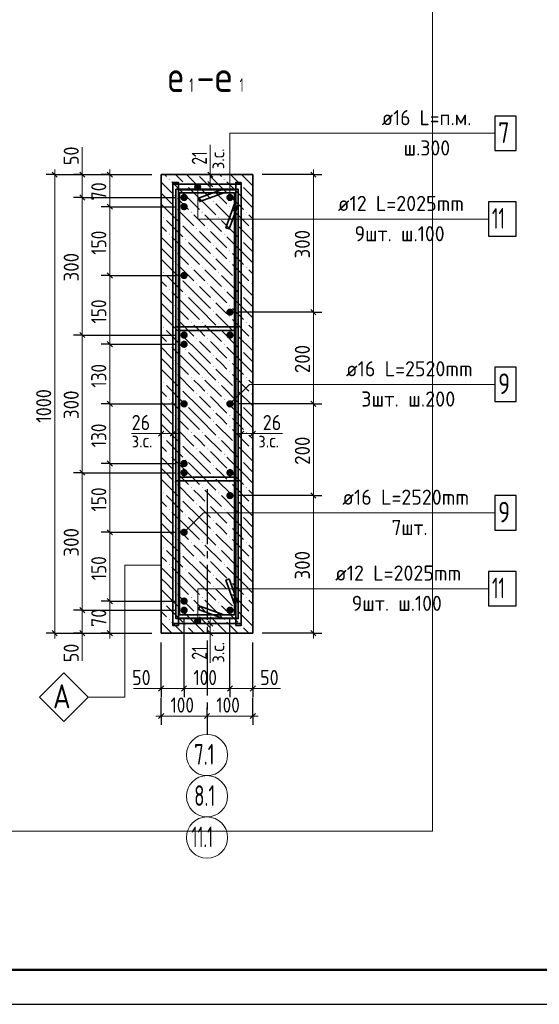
# Model space of a CAD drawing. Header units: millimetres. Extents: x 0 to 59400, y 0 to 42000.
# Tile 14 of 29: x 32509 to 40062, y 0 to 14313. Entities that reach past the tile are written whole.
import ezdxf

# ---------------------------------------------------------------- set-up
doc = ezdxf.new("R2010")
doc.units = ezdxf.units.MM
doc.linetypes.add('______2', pattern=[270, 200, -70])
doc.linetypes.add('______5', pattern=[1100, 800, -100, 100, -100])
for name, color, linetype, lineweight in [('S1 ДОП Продольная арматура', 52, 'Continuous', 25), ('S1 Продольная арматура', 52, 'Continuous', 25), ('Standard', 7, 'Continuous', 25), ('Заголовок чертежа', 7, 'Continuous', 25), ('Позиционная метка линия выноска', 7, 'Continuous', 13), ('Размерная выноска', 7, 'Continuous', 13), ('Стена фоновая арматура У1', 52, 'Continuous', 25), ('Хомут', 52, 'Continuous', 25)]:
    doc.layers.add(name, color=color, linetype=linetype, lineweight=lineweight)
doc.layers.add('ЖБ Пилон', color=7, linetype='______2', lineweight=13, true_color=0xa0a0a0)
doc.layers.add('Оси', color=7, linetype='______5', lineweight=13, true_color=0x656565)
doc.styles.add('ISOCPEUR', font='txt')

msp = doc.modelspace()

# ---------------------------------------------------------------- hatches: boundary and pattern name
at = {"layer": 'S1 ДОП Продольная арматура', "linetype": 'Continuous', "lineweight": 25, "transparency": 33554687}
for points in [[(34952, 11595), (34948, 11615), (34936, 11633), (34919, 11644), (34899, 11648), (34878, 11644), (34861, 11633), (34850, 11615), (34845, 11595), (34850, 11575), (34861, 11557), (34878, 11546), (34899, 11542), (34919, 11546), (34936, 11557), (34948, 11575)], [(34952, 10595), (34948, 10615), (34936, 10633), (34919, 10644), (34899, 10648), (34878, 10644), (34861, 10633), (34850, 10615), (34845, 10595), (34850, 10575), (34861, 10557), (34878, 10546), (34899, 10542), (34919, 10546), (34936, 10557), (34948, 10575)], [(35619, 10062), (35615, 10082), (35603, 10099), (35586, 10111), (35565, 10115), (35545, 10111), (35528, 10099), (35516, 10082), (35512, 10062), (35516, 10041), (35528, 10024), (35545, 10012), (35565, 10008), (35586, 10012), (35603, 10024), (35615, 10041)], [(34952, 9595), (34948, 9615), (34936, 9633), (34919, 9644), (34899, 9648), (34878, 9644), (34861, 9633), (34850, 9615), (34845, 9595), (34850, 9575), (34861, 9557), (34878, 9546), (34899, 9542), (34919, 9546), (34936, 9557), (34948, 9575)], [(34952, 8728), (34948, 8749), (34936, 8766), (34919, 8778), (34899, 8782), (34878, 8778), (34861, 8766), (34850, 8749), (34845, 8728), (34850, 8708), (34861, 8691), (34878, 8679), (34899, 8675), (34919, 8679), (34936, 8691), (34948, 8708)], [(35619, 8728), (35615, 8749), (35603, 8766), (35586, 8778), (35565, 8782), (35545, 8778), (35528, 8766), (35516, 8749), (35512, 8728), (35516, 8708), (35528, 8691), (35545, 8679), (35565, 8675), (35586, 8679), (35603, 8691), (35615, 8708)], [(34952, 7862), (34948, 7882), (34936, 7899), (34919, 7911), (34899, 7915), (34878, 7911), (34861, 7899), (34850, 7882), (34845, 7862), (34850, 7841), (34861, 7824), (34878, 7812), (34899, 7808), (34919, 7812), (34936, 7824), (34948, 7841)], [(35619, 7395), (35615, 7415), (35603, 7433), (35586, 7444), (35565, 7448), (35545, 7444), (35528, 7433), (35516, 7415), (35512, 7395), (35516, 7375), (35528, 7357), (35545, 7346), (35565, 7342), (35586, 7346), (35603, 7357), (35615, 7375)], [(34952, 6862), (34948, 6882), (34936, 6899), (34919, 6911), (34899, 6915), (34878, 6911), (34861, 6899), (34850, 6882), (34845, 6862), (34850, 6841), (34861, 6824), (34878, 6812), (34899, 6808), (34919, 6812), (34936, 6824), (34948, 6841)], [(34952, 5862), (34948, 5882), (34936, 5899), (34919, 5911), (34899, 5915), (34878, 5911), (34861, 5899), (34850, 5882), (34845, 5862), (34850, 5841), (34861, 5824), (34878, 5812), (34899, 5808), (34919, 5812), (34936, 5824), (34948, 5841)]]:
    msp.add_hatch(color=7, dxfattribs=at).paths.add_polyline_path(points)
at = {"layer": 'S1 Продольная арматура', "linetype": 'Continuous', "lineweight": 18, "transparency": 33554687}
for points in [[(34952, 11728), (34948, 11749), (34936, 11766), (34919, 11778), (34899, 11782), (34878, 11778), (34861, 11766), (34850, 11749), (34845, 11728), (34850, 11708), (34861, 11691), (34878, 11679), (34899, 11675), (34919, 11679), (34936, 11691), (34948, 11708)], [(35619, 11728), (35615, 11749), (35603, 11766), (35586, 11778), (35565, 11782), (35545, 11778), (35528, 11766), (35516, 11749), (35512, 11728), (35516, 11708), (35528, 11691), (35545, 11679), (35565, 11675), (35586, 11679), (35603, 11691), (35615, 11708)], [(34952, 9728), (34948, 9749), (34936, 9766), (34919, 9778), (34899, 9782), (34878, 9778), (34861, 9766), (34850, 9749), (34845, 9728), (34850, 9708), (34861, 9691), (34878, 9679), (34899, 9675), (34919, 9679), (34936, 9691), (34948, 9708)], [(35619, 9728), (35615, 9749), (35603, 9766), (35586, 9778), (35565, 9782), (35545, 9778), (35528, 9766), (35516, 9749), (35512, 9728), (35516, 9708), (35528, 9691), (35545, 9679), (35565, 9675), (35586, 9679), (35603, 9691), (35615, 9708)], [(34952, 7728), (34948, 7749), (34936, 7766), (34919, 7778), (34899, 7782), (34878, 7778), (34861, 7766), (34850, 7749), (34845, 7728), (34850, 7708), (34861, 7691), (34878, 7679), (34899, 7675), (34919, 7679), (34936, 7691), (34948, 7708)], [(35619, 7728), (35615, 7749), (35603, 7766), (35586, 7778), (35565, 7782), (35545, 7778), (35528, 7766), (35516, 7749), (35512, 7728), (35516, 7708), (35528, 7691), (35545, 7679), (35565, 7675), (35586, 7679), (35603, 7691), (35615, 7708)], [(34952, 5728), (34948, 5749), (34936, 5766), (34919, 5778), (34899, 5782), (34878, 5778), (34861, 5766), (34850, 5749), (34845, 5728), (34850, 5708), (34861, 5691), (34878, 5679), (34899, 5675), (34919, 5679), (34936, 5691), (34948, 5708)], [(35619, 5728), (35615, 5749), (35603, 5766), (35586, 5778), (35565, 5782), (35545, 5778), (35528, 5766), (35516, 5749), (35512, 5728), (35516, 5708), (35528, 5691), (35545, 5679), (35565, 5675), (35586, 5679), (35603, 5691), (35615, 5708)]]:
    msp.add_hatch(color=7, dxfattribs=at).paths.add_polyline_path(points)
at = {"layer": 'ЖБ Пилон', "linetype": 'Continuous', "lineweight": 18, "transparency": 33554687}
for points in [[(34676, 11995), (34682, 12001), (34689, 11995), (34682, 11988)], [(34916, 11915), (34922, 11921), (34929, 11915), (34922, 11908)], [(35476, 11995), (35482, 12001), (35489, 11995), (35482, 11988)], [(35716, 11915), (35722, 11921), (35729, 11915), (35722, 11908)], [(34756, 11755), (34762, 11761), (34769, 11755), (34762, 11748)], [(35316, 11835), (35322, 11841), (35329, 11835), (35322, 11828)], [(35556, 11755), (35562, 11761), (35569, 11755), (35562, 11748)], [(34756, 11595), (34762, 11601), (34769, 11595), (34762, 11588)], [(35316, 11675), (35322, 11681), (35329, 11675), (35322, 11668)], [(35556, 11595), (35562, 11601), (35569, 11595), (35562, 11588)], [(34996, 11515), (35002, 11521), (35009, 11515), (35002, 11508)], [(35156, 11515), (35162, 11521), (35169, 11515), (35162, 11508)], [(35796, 11515), (35802, 11521), (35809, 11515), (35802, 11508)], [(34596, 11435), (34602, 11441), (34609, 11435), (34602, 11428)], [(34836, 11355), (34842, 11361), (34849, 11355), (34842, 11348)], [(35396, 11435), (35402, 11441), (35409, 11435), (35402, 11428)], [(35636, 11355), (35642, 11361), (35649, 11355), (35642, 11348)], [(34676, 11195), (34682, 11201), (34689, 11195), (34682, 11188)], [(35076, 11275), (35082, 11281), (35089, 11275), (35082, 11268)], [(35236, 11275), (35242, 11281), (35249, 11275), (35242, 11268)], [(35476, 11195), (35482, 11201), (35489, 11195), (35482, 11188)], [(35876, 11275), (35882, 11281), (35889, 11275), (35882, 11268)], [(34916, 11115), (34922, 11121), (34929, 11115), (34922, 11108)], [(35316, 11035), (35322, 11041), (35329, 11035), (35322, 11028)], [(35716, 11115), (35722, 11121), (35729, 11115), (35722, 11108)], [(34756, 10955), (34762, 10961), (34769, 10955), (34762, 10948)], [(35316, 10875), (35322, 10881), (35329, 10875), (35322, 10868)], [(35556, 10955), (35562, 10961), (35569, 10955), (35562, 10948)], [(34756, 10795), (34762, 10801), (34769, 10795), (34762, 10788)], [(35556, 10795), (35562, 10801), (35569, 10795), (35562, 10788)], [(34596, 10635), (34602, 10641), (34609, 10635), (34602, 10628)], [(34996, 10715), (35002, 10721), (35009, 10715), (35002, 10708)], [(35156, 10715), (35162, 10721), (35169, 10715), (35162, 10708)], [(35396, 10635), (35402, 10641), (35409, 10635), (35402, 10628)], [(35796, 10715), (35802, 10721), (35809, 10715), (35802, 10708)], [(34836, 10555), (34842, 10561), (34849, 10555), (34842, 10548)], [(35076, 10475), (35082, 10481), (35089, 10475), (35082, 10468)], [(35236, 10475), (35242, 10481), (35249, 10475), (35242, 10468)], [(35636, 10555), (35642, 10561), (35649, 10555), (35642, 10548)], [(35876, 10475), (35882, 10481), (35889, 10475), (35882, 10468)], [(34676, 10395), (34682, 10401), (34689, 10395), (34682, 10388)], [(34916, 10315), (34922, 10321), (34929, 10315), (34922, 10308)], [(35476, 10395), (35482, 10401), (35489, 10395), (35482, 10388)], [(35716, 10315), (35722, 10321), (35729, 10315), (35722, 10308)], [(35316, 10235), (35322, 10241), (35329, 10235), (35322, 10228)], [(34756, 10155), (34762, 10161), (34769, 10155), (34762, 10148)], [(35316, 10075), (35322, 10081), (35329, 10075), (35322, 10068)], [(35556, 10155), (35562, 10161), (35569, 10155), (35562, 10148)], [(34756, 9995), (34762, 10001), (34769, 9995), (34762, 9988)], [(34996, 9915), (35002, 9921), (35009, 9915), (35002, 9908)], [(35156, 9915), (35162, 9921), (35169, 9915), (35162, 9908)], [(35556, 9995), (35562, 10001), (35569, 9995), (35562, 9988)], [(35796, 9915), (35802, 9921), (35809, 9915), (35802, 9908)], [(34596, 9835), (34602, 9841), (34609, 9835), (34602, 9828)], [(34836, 9755), (34842, 9761), (34849, 9755), (34842, 9748)], [(35396, 9835), (35402, 9841), (35409, 9835), (35402, 9828)], [(35636, 9755), (35642, 9761), (35649, 9755), (35642, 9748)], [(34676, 9595), (34682, 9601), (34689, 9595), (34682, 9588)], [(35076, 9675), (35082, 9681), (35089, 9675), (35082, 9668)], [(35236, 9675), (35242, 9681), (35249, 9675), (35242, 9668)], [(35476, 9595), (35482, 9601), (35489, 9595), (35482, 9588)], [(35876, 9675), (35882, 9681), (35889, 9675), (35882, 9668)], [(34916, 9515), (34922, 9521), (34929, 9515), (34922, 9508)], [(35716, 9515), (35722, 9521), (35729, 9515), (35722, 9508)], [(34756, 9355), (34762, 9361), (34769, 9355), (34762, 9348)], [(35316, 9435), (35322, 9441), (35329, 9435), (35322, 9428)], [(35556, 9355), (35562, 9361), (35569, 9355), (35562, 9348)], [(34756, 9195), (34762, 9201), (34769, 9195), (34762, 9188)], [(35316, 9275), (35322, 9281), (35329, 9275), (35322, 9268)], [(35556, 9195), (35562, 9201), (35569, 9195), (35562, 9188)], [(34596, 9035), (34602, 9041), (34609, 9035), (34602, 9028)], [(34996, 9115), (35002, 9121), (35009, 9115), (35002, 9108)], [(35156, 9115), (35162, 9121), (35169, 9115), (35162, 9108)], [(35396, 9035), (35402, 9041), (35409, 9035), (35402, 9028)], [(35796, 9115), (35802, 9121), (35809, 9115), (35802, 9108)], [(34836, 8955), (34842, 8961), (34849, 8955), (34842, 8948)], [(35076, 8875), (35082, 8881), (35089, 8875), (35082, 8868)], [(35236, 8875), (35242, 8881), (35249, 8875), (35242, 8868)], [(35636, 8955), (35642, 8961), (35649, 8955), (35642, 8948)], [(35876, 8875), (35882, 8881), (35889, 8875), (35882, 8868)], [(34676, 8795), (34682, 8801), (34689, 8795), (34682, 8788)], [(35476, 8795), (35482, 8801), (35489, 8795), (35482, 8788)], [(34916, 8715), (34922, 8721), (34929, 8715), (34922, 8708)], [(35316, 8635), (35322, 8641), (35329, 8635), (35322, 8628)], [(35716, 8715), (35722, 8721), (35729, 8715), (35722, 8708)], [(34756, 8555), (34762, 8561), (34769, 8555), (34762, 8548)], [(35316, 8475), (35322, 8481), (35329, 8475), (35322, 8468)], [(35556, 8555), (35562, 8561), (35569, 8555), (35562, 8548)], [(34756, 8395), (34762, 8401), (34769, 8395), (34762, 8388)], [(34996, 8315), (35002, 8321), (35009, 8315), (35002, 8308)], [(35156, 8315), (35162, 8321), (35169, 8315), (35162, 8308)], [(35556, 8395), (35562, 8401), (35569, 8395), (35562, 8388)], [(35796, 8315), (35802, 8321), (35809, 8315), (35802, 8308)], [(34596, 8235), (34602, 8241), (34609, 8235), (34602, 8228)], [(34836, 8155), (34842, 8161), (34849, 8155), (34842, 8148)], [(35396, 8235), (35402, 8241), (35409, 8235), (35402, 8228)], [(35636, 8155), (35642, 8161), (35649, 8155), (35642, 8148)], [(35076, 8075), (35082, 8081), (35089, 8075), (35082, 8068)], [(35236, 8075), (35242, 8081), (35249, 8075), (35242, 8068)], [(35876, 8075), (35882, 8081), (35889, 8075), (35882, 8068)], [(34676, 7995), (34682, 8001), (34689, 7995), (34682, 7988)], [(34916, 7915), (34922, 7921), (34929, 7915), (34922, 7908)], [(35476, 7995), (35482, 8001), (35489, 7995), (35482, 7988)], [(35716, 7915), (35722, 7921), (35729, 7915), (35722, 7908)], [(34756, 7755), (34762, 7761), (34769, 7755), (34762, 7748)], [(35316, 7835), (35322, 7841), (35329, 7835), (35322, 7828)], [(35556, 7755), (35562, 7761), (35569, 7755), (35562, 7748)], [(34756, 7595), (34762, 7601), (34769, 7595), (34762, 7588)], [(35316, 7675), (35322, 7681), (35329, 7675), (35322, 7668)], [(35556, 7595), (35562, 7601), (35569, 7595), (35562, 7588)], [(34996, 7515), (35002, 7521), (35009, 7515), (35002, 7508)], [(35156, 7515), (35162, 7521), (35169, 7515), (35162, 7508)], [(35796, 7515), (35802, 7521), (35809, 7515), (35802, 7508)], [(34596, 7435), (34602, 7441), (34609, 7435), (34602, 7428)], [(34836, 7355), (34842, 7361), (34849, 7355), (34842, 7348)], [(35396, 7435), (35402, 7441), (35409, 7435), (35402, 7428)], [(35636, 7355), (35642, 7361), (35649, 7355), (35642, 7348)], [(34676, 7195), (34682, 7201), (34689, 7195), (34682, 7188)], [(35076, 7275), (35082, 7281), (35089, 7275), (35082, 7268)], [(35236, 7275), (35242, 7281), (35249, 7275), (35242, 7268)], [(35476, 7195), (35482, 7201), (35489, 7195), (35482, 7188)], [(35876, 7275), (35882, 7281), (35889, 7275), (35882, 7268)], [(34916, 7115), (34922, 7121), (34929, 7115), (34922, 7108)], [(35316, 7035), (35322, 7041), (35329, 7035), (35322, 7028)], [(35716, 7115), (35722, 7121), (35729, 7115), (35722, 7108)], [(34756, 6955), (34762, 6961), (34769, 6955), (34762, 6948)], [(35316, 6875), (35322, 6881), (35329, 6875), (35322, 6868)], [(35556, 6955), (35562, 6961), (35569, 6955), (35562, 6948)], [(34756, 6795), (34762, 6801), (34769, 6795), (34762, 6788)], [(35556, 6795), (35562, 6801), (35569, 6795), (35562, 6788)], [(34596, 6635), (34602, 6641), (34609, 6635), (34602, 6628)], [(34996, 6715), (35002, 6721), (35009, 6715), (35002, 6708)], [(35156, 6715), (35162, 6721), (35169, 6715), (35162, 6708)], [(35396, 6635), (35402, 6641), (35409, 6635), (35402, 6628)], [(35796, 6715), (35802, 6721), (35809, 6715), (35802, 6708)], [(34836, 6555), (34842, 6561), (34849, 6555), (34842, 6548)], [(35076, 6475), (35082, 6481), (35089, 6475), (35082, 6468)], [(35236, 6475), (35242, 6481), (35249, 6475), (35242, 6468)], [(35636, 6555), (35642, 6561), (35649, 6555), (35642, 6548)], [(35876, 6475), (35882, 6481), (35889, 6475), (35882, 6468)], [(34676, 6395), (34682, 6401), (34689, 6395), (34682, 6388)], [(34916, 6315), (34922, 6321), (34929, 6315), (34922, 6308)], [(35476, 6395), (35482, 6401), (35489, 6395), (35482, 6388)], [(35716, 6315), (35722, 6321), (35729, 6315), (35722, 6308)], [(34756, 6155), (34762, 6161), (34769, 6155), (34762, 6148)], [(35316, 6235), (35322, 6241), (35329, 6235), (35322, 6228)], [(35556, 6155), (35562, 6161), (35569, 6155), (35562, 6148)], [(35316, 6075), (35322, 6081), (35329, 6075), (35322, 6068)], [(34756, 5995), (34762, 6001), (34769, 5995), (34762, 5988)], [(34996, 5915), (35002, 5921), (35009, 5915), (35002, 5908)], [(35156, 5915), (35162, 5921), (35169, 5915), (35162, 5908)], [(35556, 5995), (35562, 6001), (35569, 5995), (35562, 5988)], [(35796, 5915), (35802, 5921), (35809, 5915), (35802, 5908)], [(34596, 5835), (34602, 5841), (34609, 5835), (34602, 5828)], [(34836, 5755), (34842, 5761), (34849, 5755), (34842, 5748)], [(35396, 5835), (35402, 5841), (35409, 5835), (35402, 5828)], [(35636, 5755), (35642, 5761), (35649, 5755), (35642, 5748)], [(34676, 5595), (34682, 5601), (34689, 5595), (34682, 5588)], [(35076, 5675), (35082, 5681), (35089, 5675), (35082, 5668)], [(35236, 5675), (35242, 5681), (35249, 5675), (35242, 5668)], [(35476, 5595), (35482, 5601), (35489, 5595), (35482, 5588)], [(35876, 5675), (35882, 5681), (35889, 5675), (35882, 5668)], [(34916, 5515), (34922, 5521), (34929, 5515), (34922, 5508)], [(35316, 5435), (35322, 5441), (35329, 5435), (35322, 5428)], [(35716, 5515), (35722, 5521), (35729, 5515), (35722, 5508)]]:
    msp.add_hatch(color=7, dxfattribs=at).paths.add_polyline_path(points, flags=16)
at = {"layer": 'Позиционная метка линия выноска', "linetype": 'Continuous', "lineweight": 13, "transparency": 33554687}
for points in [[(35052, 11882), (35142, 11882), (35136, 11904)], [(35052, 11882), (35136, 11904), (35058, 11904)], [(35058, 11859), (35142, 11882), (35052, 11882)], [(35058, 11904), (35136, 11904), (35120, 11920)], [(35058, 11904), (35120, 11920), (35075, 11920)], [(35058, 11859), (35136, 11859), (35142, 11882)], [(35075, 11920), (35120, 11920), (35097, 11927)], [(35075, 11843), (35136, 11859), (35058, 11859)], [(35075, 11843), (35120, 11843), (35136, 11859)], [(35120, 11843), (35075, 11843), (35097, 11837)], [(35136, 5598), (35058, 5598), (35052, 5575)], [(35136, 5598), (35052, 5575), (35142, 5575)], [(35120, 5614), (35075, 5614), (35058, 5598)], [(35120, 5614), (35058, 5598), (35136, 5598)], [(35075, 5614), (35120, 5614), (35097, 5620)], [(35142, 5575), (35052, 5575), (35058, 5553)], [(35142, 5575), (35058, 5553), (35136, 5553)], [(35136, 5553), (35058, 5553), (35075, 5536)], [(35136, 5553), (35075, 5536), (35120, 5536)], [(35120, 5536), (35075, 5536), (35097, 5530)]]:
    msp.add_hatch(color=7, dxfattribs=at).paths.add_polyline_path(points)

# ---------------------------------------------------------------- linework, layer by layer
at = {"layer": 'S1 ДОП Продольная арматура', "color": 7, "linetype": 'Continuous', "lineweight": 25, "transparency": 33554687}
for points in [[(39414, 8761), (39724, 8761), (39724, 9261), (39414, 9261), (39414, 8761)], [(39414, 6895), (39724, 6895), (39724, 7395), (39414, 7395), (39414, 6895)]]:
    msp.add_lwpolyline(points, dxfattribs=at)
at = {"layer": 'S1 Продольная арматура', "color": 7, "linetype": 'Continuous', "lineweight": 25, "transparency": 33554687}
msp.add_lwpolyline([(39414, 12412), (39724, 12412), (39724, 12912), (39414, 12912), (39414, 12412)], dxfattribs=at)
at = {"layer": 'Standard', "color": 251, "linetype": 'Continuous', "lineweight": -3, "true_color": 0x656565, "transparency": 33554687}
for p, q in [((33018, 12062), (32893, 12062)), ((33018, 12062), (33143, 12062)), ((33018, 12062), (33685, 12062)), ((33418, 12062), (33293, 12062)), ((33418, 12062), (33543, 12062)), ((33418, 12062), (34432, 12062)), ((33818, 12062), (33693, 12062)), ((33818, 12062), (33943, 12062)), ((33818, 12062), (34432, 12062)), ((35280, 12062), (35155, 12062)), ((35280, 12062), (35405, 12062)), ((36778, 12062), (36032, 12062)), ((36778, 12062), (36653, 12062)), ((36778, 12062), (36903, 12062)), ((35280, 11922), (35155, 11922)), ((35280, 11922), (35405, 11922)), ((33418, 11728), (33293, 11728)), ((33418, 11728), (33543, 11728)), ((33418, 11728), (34765, 11728)), ((33818, 11595), (33693, 11595)), ((33818, 11595), (33943, 11595)), ((33818, 11595), (34765, 11595)), ((33818, 10595), (33693, 10595)), ((33818, 10595), (33943, 10595)), ((33818, 10595), (34765, 10595)), ((36778, 10062), (36653, 10062)), ((36778, 10062), (36903, 10062)), ((33418, 9728), (33293, 9728)), ((33418, 9728), (33543, 9728)), ((33418, 9728), (34765, 9728)), ((33818, 9595), (33693, 9595)), ((33818, 9595), (33943, 9595)), ((33818, 9595), (34765, 9595)), ((33818, 8728), (33693, 8728)), ((33818, 8728), (33943, 8728)), ((33818, 8728), (34765, 8728)), ((36778, 8728), (36653, 8728)), ((36778, 8728), (36903, 8728)), ((34565, 8297), (34565, 8422)), ((34735, 8297), (34735, 8422)), ((35729, 8297), (35729, 8422)), ((35899, 8297), (35899, 8422)), ((34565, 8297), (34565, 8172)), ((34735, 8297), (34735, 8172)), ((35729, 8297), (35729, 8172)), ((35899, 8297), (35899, 8172)), ((33818, 7862), (33693, 7862)), ((33818, 7862), (33943, 7862)), ((33818, 7862), (34765, 7862)), ((33418, 7728), (33293, 7728)), ((33418, 7728), (33543, 7728)), ((33418, 7728), (34765, 7728)), ((36778, 7395), (36653, 7395)), ((36778, 7395), (36903, 7395)), ((33818, 6862), (33693, 6862)), ((33818, 6862), (33943, 6862)), ((33818, 6862), (34765, 6862)), ((33418, 5728), (33293, 5728)), ((33418, 5728), (33543, 5728)), ((33418, 5728), (34765, 5728)), ((33818, 5862), (33693, 5862)), ((33818, 5862), (33943, 5862)), ((33818, 5862), (34765, 5862)), ((35280, 5535), (35155, 5535)), ((35280, 5535), (35405, 5535)), ((33018, 5395), (32893, 5395)), ((33018, 5395), (33143, 5395)), ((33018, 5395), (33685, 5395)), ((33418, 5395), (33293, 5395)), ((33418, 5395), (33543, 5395)), ((33418, 5395), (34432, 5395)), ((33818, 5395), (33693, 5395)), ((33818, 5395), (33943, 5395)), ((33818, 5395), (34432, 5395)), ((35280, 5395), (35155, 5395)), ((35280, 5395), (35405, 5395)), ((36778, 5395), (36032, 5395)), ((36778, 5395), (36653, 5395)), ((36778, 5395), (36903, 5395)), ((34565, 4590), (34565, 4715)), ((34565, 4590), (34565, 4465)), ((34899, 4590), (34899, 4715)), ((34899, 4590), (34899, 4465)), ((35565, 4590), (35565, 4715)), ((35565, 4590), (35565, 4465)), ((35899, 4590), (35899, 4715)), ((35899, 4590), (35899, 4465)), ((35899, 4190), (35899, 4457)), ((34565, 4190), (34565, 4315)), ((35232, 4190), (35232, 4315)), ((35899, 4190), (35899, 4315)), ((34565, 4190), (34565, 4065)), ((35232, 4190), (35232, 4065)), ((35232, 4190), (35232, 4190)), ((35899, 4190), (35899, 4065))]:
    msp.add_line(p, q, dxfattribs=at)
at = {"layer": 'Standard', "color": 7, "linetype": 'Continuous', "lineweight": 25, "transparency": 33554687}
for p, q in [((32981, 12099), (33056, 12024)), ((33381, 12099), (33456, 12024)), ((35317, 12024), (35242, 12099)), ((35317, 11884), (35242, 11959)), ((33381, 11766), (33456, 11691)), ((33381, 9766), (33456, 9691)), ((34603, 8334), (34528, 8259)), ((34773, 8334), (34698, 8259)), ((35691, 8259), (35766, 8334)), ((35861, 8259), (35936, 8334)), ((33381, 7766), (33456, 7691)), ((33381, 5766), (33456, 5691)), ((35242, 5573), (35317, 5498)), ((32981, 5433), (33056, 5358)), ((33381, 5433), (33456, 5358)), ((35242, 5433), (35317, 5358)), ((34528, 4553), (34603, 4628)), ((34861, 4553), (34936, 4628)), ((35528, 4553), (35603, 4628)), ((35861, 4553), (35936, 4628)), ((34528, 4153), (34603, 4228)), ((35195, 4153), (35270, 4228)), ((35861, 4153), (35936, 4228))]:
    msp.add_line(p, q, dxfattribs=at)
at = {"layer": 'Standard', "color": 7, "linetype": 'Continuous', "lineweight": 13, "transparency": 33554687}
for p, q in [((33018, 12062), (33018, 12137)), ((33018, 12062), (33018, 5395)), ((33418, 12062), (33418, 12137)), ((33418, 12062), (33418, 11728)), ((35280, 12062), (35280, 12137)), ((35280, 11922), (35280, 12062)), ((35280, 11922), (35280, 11847)), ((33418, 11728), (33418, 9728)), ((33418, 9728), (33418, 7728)), ((34565, 8297), (34490, 8297)), ((34735, 8297), (34565, 8297)), ((34735, 8297), (34810, 8297)), ((35729, 8297), (35654, 8297)), ((35729, 8297), (35899, 8297)), ((35899, 8297), (35974, 8297)), ((33418, 7728), (33418, 5728)), ((33418, 5728), (33418, 5395)), ((35280, 5535), (35280, 5610)), ((35280, 5535), (35280, 5395)), ((33018, 5395), (33018, 5320)), ((33418, 5395), (33418, 5320)), ((35280, 5395), (35280, 5320)), ((34565, 4590), (34490, 4590)), ((34565, 4590), (34899, 4590)), ((34899, 4590), (35565, 4590)), ((35565, 4590), (35899, 4590)), ((35899, 4590), (35974, 4590)), ((34565, 4190), (34490, 4190)), ((34565, 4190), (35232, 4190)), ((35232, 4190), (35899, 4190)), ((35899, 4190), (35974, 4190))]:
    msp.add_line(p, q, dxfattribs=at)
at = {"layer": 'Standard', "color": 251, "linetype": 'Continuous', "lineweight": 25, "true_color": 0x656565, "transparency": 33554687}
for p, q in [((33856, 12024), (33781, 12099)), ((36740, 12099), (36815, 12024)), ((33856, 11558), (33781, 11633)), ((33856, 10558), (33781, 10633)), ((36740, 10099), (36815, 10024)), ((33856, 9558), (33781, 9633)), ((33856, 8691), (33781, 8766)), ((36740, 8766), (36815, 8691)), ((33856, 7824), (33781, 7899)), ((36740, 7433), (36815, 7358)), ((33856, 6824), (33781, 6899)), ((33856, 5824), (33781, 5899)), ((33856, 5358), (33781, 5433)), ((36740, 5433), (36815, 5358))]:
    msp.add_line(p, q, dxfattribs=at)
at = {"layer": 'Standard', "color": 251, "linetype": 'Continuous', "lineweight": 13, "true_color": 0x656565, "transparency": 33554687}
for p, q in [((33818, 12062), (33818, 12137)), ((33818, 11595), (33818, 12062)), ((36778, 12062), (36778, 12137)), ((36778, 12062), (36778, 10062)), ((33818, 10595), (33818, 11595)), ((33818, 9595), (33818, 10595)), ((36778, 10062), (36778, 8728)), ((33818, 8728), (33818, 9595)), ((33818, 7862), (33818, 8728)), ((36778, 8728), (36778, 7395)), ((33818, 6862), (33818, 7862)), ((36778, 7395), (36778, 5395)), ((33818, 5862), (33818, 6862)), ((33818, 5395), (33818, 5862)), ((33818, 5395), (33818, 5320)), ((36778, 5395), (36778, 5320))]:
    msp.add_line(p, q, dxfattribs=at)
at = {"layer": 'Standard', "color": 7, "linetype": 'Continuous', "lineweight": 25, "transparency": 33554687}
msp.add_lwpolyline([(0, 0), (59400, 0), (59400, 42000), (0, 42000), (0, 0)], close=True, dxfattribs=at)
at = {"layer": 'Standard', "color": 7, "linetype": 'Continuous', "lineweight": 50, "transparency": 33554687}
msp.add_lwpolyline([(2000, 41500), (58900, 41500), (58900, 500), (2000, 500), (2000, 41500)], close=True, dxfattribs=at)
at = {"layer": 'Standard', "color": 7, "linetype": 'Continuous', "lineweight": 13, "transparency": 33554687}
for points in [[(46900, 41500), (2000, 41500), (2000, 500), (46900, 500), (46900, 41500)], [(2000, 41500), (2000, 500), (58900, 500), (58900, 41500), (2000, 41500)]]:
    msp.add_lwpolyline(points, dxfattribs=at)
at = {"layer": 'Standard', "color": 254, "linetype": 'Continuous', "lineweight": 13, "true_color": 0xc4c4ff, "transparency": 33554687}
msp.add_lwpolyline([(31993, 2518), (38509, 2518), (38509, 14741), (31993, 14741), (31993, 2518)], dxfattribs=at)
at = {"layer": 'Standard', "color": 251, "linetype": 'Continuous', "lineweight": -3, "true_color": 0x656565, "transparency": 33554687}
for points in [[(36778, 10062), (36761, 10062), (36761, 10062), (36761, 10062), (36761, 10062), (36761, 10062), (36761, 10062), (35699, 10062)], [(36778, 8728), (36761, 8728), (36761, 8728), (36761, 8728), (36761, 8728), (35699, 8728)], [(36778, 7395), (36761, 7395), (36761, 7395), (35699, 7395)], [(34899, 4590), (34899, 4607), (34899, 4607), (34899, 4607), (34899, 4607), (34899, 5595)], [(35565, 4590), (35565, 4607), (35565, 4607), (35565, 5595)], [(34565, 4590), (34565, 4607), (34565, 4607), (34565, 4607), (34565, 4607), (34565, 5262)], [(35899, 4590), (35899, 4607), (35899, 4607), (35899, 5262)], [(34565, 4190), (34565, 4324), (34565, 4324), (34565, 4457)]]:
    msp.add_lwpolyline(points, dxfattribs=at)
at = {"layer": 'ЖБ Пилон', "color": 7, "linetype": 'Continuous', "lineweight": 35, "transparency": 33554687}
for p, q in [((34565, 12062), (34565, 5395)), ((35899, 12062), (34565, 12062)), ((35899, 5395), (35899, 12062)), ((34565, 5395), (35899, 5395))]:
    msp.add_line(p, q, dxfattribs=at)
at = {"layer": 'ЖБ Пилон', "color": 9, "linetype": 'Continuous', "lineweight": 18, "true_color": 0xc7c7c7, "transparency": 33554687}
for p, q in [((34615, 12062), (34642, 12035)), ((34775, 12062), (34882, 11955)), ((35122, 11875), (34935, 12062)), ((35122, 12035), (35282, 11875)), ((35282, 12035), (35522, 11795)), ((35415, 12062), (35442, 12035)), ((35575, 12062), (35682, 11955)), ((35899, 11898), (35735, 12062)), ((34565, 11952), (34722, 11795)), ((34962, 11715), (34722, 11955)), ((35762, 11715), (35522, 11955)), ((34642, 11715), (34565, 11792)), ((34962, 11875), (35122, 11715)), ((35122, 11875), (35282, 11715)), ((35442, 11715), (35362, 11795)), ((35762, 11875), (35899, 11738)), ((34565, 11632), (34802, 11395)), ((34722, 11635), (34642, 11715)), ((34802, 11715), (34962, 11555)), ((34962, 11715), (35122, 11555)), ((35122, 11715), (35362, 11475)), ((35362, 11635), (35602, 11395)), ((35522, 11635), (35442, 11715)), ((35602, 11715), (35762, 11555)), ((35762, 11715), (35899, 11578)), ((34802, 11555), (35042, 11315)), ((35122, 11395), (35042, 11475)), ((35202, 11475), (35442, 11235)), ((35602, 11555), (35842, 11315)), ((35899, 11418), (35842, 11475)), ((34565, 11312), (34642, 11235)), ((34642, 11395), (34882, 11155)), ((35122, 11075), (34882, 11315)), ((35202, 11315), (35122, 11395)), ((35442, 11395), (35682, 11155)), ((35899, 11098), (35682, 11315)), ((35122, 11235), (35282, 11075)), ((35282, 11235), (35522, 10995)), ((34565, 11152), (34722, 10995)), ((34962, 10915), (34722, 11155)), ((34962, 11075), (35122, 10915)), ((35122, 11075), (35282, 10915)), ((35762, 10915), (35522, 11155)), ((35762, 11075), (35899, 10938)), ((34642, 10915), (34565, 10992)), ((34722, 10835), (34642, 10915)), ((34802, 10915), (34962, 10755)), ((34962, 10915), (35122, 10755)), ((35122, 10915), (35362, 10675)), ((35442, 10915), (35362, 10995)), ((35522, 10835), (35442, 10915)), ((35602, 10915), (35762, 10755)), ((35762, 10915), (35899, 10778)), ((34565, 10832), (34802, 10595)), ((34802, 10755), (35042, 10515)), ((35362, 10835), (35602, 10595)), ((35602, 10755), (35842, 10515)), ((34642, 10595), (34882, 10355)), ((35122, 10595), (35042, 10675)), ((35202, 10515), (35122, 10595)), ((35202, 10675), (35442, 10435)), ((35442, 10595), (35682, 10355)), ((35899, 10618), (35842, 10675)), ((34565, 10512), (34642, 10435)), ((35122, 10275), (34882, 10515)), ((35899, 10298), (35682, 10515)), ((34565, 10352), (34722, 10195)), ((34962, 10115), (34722, 10355)), ((35122, 10435), (35282, 10275)), ((35282, 10435), (35522, 10195)), ((35762, 10115), (35522, 10355)), ((34642, 10115), (34565, 10192)), ((34962, 10275), (35122, 10115)), ((35122, 10275), (35282, 10115)), ((35442, 10115), (35362, 10195)), ((35762, 10275), (35899, 10138)), ((34565, 10032), (34802, 9795)), ((34722, 10035), (34642, 10115)), ((34802, 10115), (34962, 9955)), ((34962, 10115), (35122, 9955)), ((35122, 10115), (35362, 9875)), ((35362, 10035), (35602, 9795)), ((35522, 10035), (35442, 10115)), ((35602, 10115), (35762, 9955)), ((35762, 10115), (35899, 9978)), ((34802, 9955), (35042, 9715)), ((35602, 9955), (35842, 9715)), ((34642, 9795), (34882, 9555)), ((35122, 9795), (35042, 9875)), ((35202, 9715), (35122, 9795)), ((35202, 9875), (35442, 9635)), ((35442, 9795), (35682, 9555)), ((35899, 9818), (35842, 9875)), ((34565, 9712), (34642, 9635)), ((35122, 9475), (34882, 9715)), ((35122, 9635), (35282, 9475)), ((35282, 9635), (35522, 9395)), ((35899, 9498), (35682, 9715)), ((34565, 9552), (34722, 9395)), ((34962, 9315), (34722, 9555)), ((34962, 9475), (35122, 9315)), ((35122, 9475), (35282, 9315)), ((35762, 9315), (35522, 9555)), ((35762, 9475), (35899, 9338)), ((34642, 9315), (34565, 9392)), ((34722, 9235), (34642, 9315)), ((34802, 9315), (34962, 9155)), ((34962, 9315), (35122, 9155)), ((35122, 9315), (35362, 9075)), ((35442, 9315), (35362, 9395)), ((35522, 9235), (35442, 9315)), ((35602, 9315), (35762, 9155)), ((35762, 9315), (35899, 9178)), ((34565, 9232), (34802, 8995)), ((35362, 9235), (35602, 8995)), ((34802, 9155), (35042, 8915)), ((35122, 8995), (35042, 9075)), ((35202, 9075), (35442, 8835)), ((35602, 9155), (35842, 8915)), ((35899, 9018), (35842, 9075)), ((34565, 8912), (34642, 8835)), ((34642, 8995), (34882, 8755)), ((35122, 8675), (34882, 8915)), ((35202, 8915), (35122, 8995)), ((35442, 8995), (35682, 8755)), ((35899, 8698), (35682, 8915)), ((34565, 8752), (34722, 8595)), ((34962, 8515), (34722, 8755)), ((35122, 8835), (35282, 8675)), ((35282, 8835), (35522, 8595)), ((35762, 8515), (35522, 8755)), ((34642, 8515), (34565, 8592)), ((34962, 8675), (35122, 8515)), ((35122, 8675), (35282, 8515)), ((35442, 8515), (35362, 8595)), ((35762, 8675), (35899, 8538)), ((34722, 8435), (34642, 8515)), ((34802, 8515), (34962, 8355)), ((34962, 8515), (35122, 8355)), ((35122, 8515), (35362, 8275)), ((35522, 8435), (35442, 8515)), ((35602, 8515), (35762, 8355)), ((35762, 8515), (35899, 8378)), ((34565, 8432), (34802, 8195)), ((34802, 8355), (35042, 8115)), ((35362, 8435), (35602, 8195)), ((35602, 8355), (35842, 8115)), ((34642, 8195), (34882, 7955)), ((35122, 8195), (35042, 8275)), ((35202, 8115), (35122, 8195)), ((35202, 8275), (35442, 8035)), ((35442, 8195), (35682, 7955)), ((35899, 8218), (35842, 8275)), ((34565, 8112), (34642, 8035)), ((35122, 7875), (34882, 8115)), ((35122, 8035), (35282, 7875)), ((35282, 8035), (35522, 7795)), ((35899, 7898), (35682, 8115)), ((34565, 7952), (34722, 7795)), ((34962, 7715), (34722, 7955)), ((34962, 7875), (35122, 7715)), ((35122, 7875), (35282, 7715)), ((35762, 7715), (35522, 7955)), ((35762, 7875), (35899, 7738)), ((34642, 7715), (34565, 7792)), ((35442, 7715), (35362, 7795)), ((34565, 7632), (34802, 7395)), ((34722, 7635), (34642, 7715)), ((34802, 7715), (34962, 7555)), ((34962, 7715), (35122, 7555)), ((35122, 7715), (35362, 7475)), ((35362, 7635), (35602, 7395)), ((35522, 7635), (35442, 7715)), ((35602, 7715), (35762, 7555)), ((35762, 7715), (35899, 7578)), ((34802, 7555), (35042, 7315)), ((35122, 7395), (35042, 7475)), ((35202, 7475), (35442, 7235)), ((35602, 7555), (35842, 7315)), ((35899, 7418), (35842, 7475)), ((34565, 7312), (34642, 7235)), ((34642, 7395), (34882, 7155)), ((35122, 7075), (34882, 7315)), ((35202, 7315), (35122, 7395)), ((35442, 7395), (35682, 7155)), ((35899, 7098), (35682, 7315)), ((35122, 7235), (35282, 7075)), ((35282, 7235), (35522, 6995)), ((34565, 7152), (34722, 6995)), ((34962, 6915), (34722, 7155)), ((34962, 7075), (35122, 6915)), ((35122, 7075), (35282, 6915)), ((35762, 6915), (35522, 7155)), ((35762, 7075), (35899, 6938)), ((34642, 6915), (34565, 6992)), ((34722, 6835), (34642, 6915)), ((34802, 6915), (34962, 6755)), ((34962, 6915), (35122, 6755)), ((35122, 6915), (35362, 6675)), ((35442, 6915), (35362, 6995)), ((35522, 6835), (35442, 6915)), ((35602, 6915), (35762, 6755)), ((35762, 6915), (35899, 6778)), ((34565, 6832), (34802, 6595)), ((34802, 6755), (35042, 6515)), ((35362, 6835), (35602, 6595)), ((35602, 6755), (35842, 6515)), ((34642, 6595), (34882, 6355)), ((35122, 6595), (35042, 6675)), ((35202, 6515), (35122, 6595)), ((35202, 6675), (35442, 6435)), ((35442, 6595), (35682, 6355)), ((35899, 6618), (35842, 6675)), ((34565, 6512), (34642, 6435)), ((35122, 6275), (34882, 6515)), ((35899, 6298), (35682, 6515)), ((34565, 6352), (34722, 6195)), ((34962, 6115), (34722, 6355)), ((35122, 6435), (35282, 6275)), ((35282, 6435), (35522, 6195)), ((35762, 6115), (35522, 6355)), ((34642, 6115), (34565, 6192)), ((34962, 6275), (35122, 6115)), ((35122, 6275), (35282, 6115)), ((35442, 6115), (35362, 6195)), ((35762, 6275), (35899, 6138)), ((34565, 6032), (34802, 5795)), ((34722, 6035), (34642, 6115)), ((34802, 6115), (34962, 5955)), ((34962, 6115), (35122, 5955)), ((35122, 6115), (35362, 5875)), ((35362, 6035), (35602, 5795)), ((35522, 6035), (35442, 6115)), ((35602, 6115), (35762, 5955)), ((35762, 6115), (35899, 5978)), ((34802, 5955), (35042, 5715)), ((35122, 5795), (35042, 5875)), ((35202, 5875), (35442, 5635)), ((35602, 5955), (35842, 5715)), ((35899, 5818), (35842, 5875)), ((34642, 5795), (34882, 5555)), ((35202, 5715), (35122, 5795)), ((35442, 5795), (35682, 5555)), ((34565, 5712), (34642, 5635)), ((35122, 5475), (34882, 5715)), ((35122, 5635), (35282, 5475)), ((35282, 5635), (35522, 5395)), ((35899, 5498), (35682, 5715)), ((34565, 5552), (34722, 5395)), ((34882, 5395), (34722, 5555)), ((34962, 5475), (35042, 5395)), ((35122, 5475), (35202, 5395)), ((35682, 5395), (35522, 5555)), ((35762, 5475), (35842, 5395))]:
    msp.add_line(p, q, dxfattribs=at)
at = {"layer": 'Оси', "color": 8, "linetype": '______5', "lineweight": -3, "transparency": 33554687}
msp.add_line((35232, 7487), (35232, 3924), dxfattribs=at)
at = {"layer": 'Оси', "color": 7, "linetype": 'Continuous', "lineweight": 13, "transparency": 33554687}
for centre in [(35232, 3624), (35232, 3024), (35232, 2424)]:
    msp.add_circle(centre, 300, dxfattribs=at)
at = {"layer": 'Позиционная метка линия выноска', "color": 7, "linetype": 'Continuous', "lineweight": 13, "transparency": 33554687}
for p, q in [((35052, 11882), (35052, 11882)), ((35097, 11927), (35097, 11927)), ((35142, 11882), (35142, 11882)), ((35097, 11837), (35097, 11837)), ((35097, 5620), (35097, 5620)), ((35052, 5575), (35052, 5575)), ((35097, 5530), (35097, 5530)), ((35142, 5575), (35142, 5575))]:
    msp.add_line(p, q, dxfattribs=at)
for points in [[(35565, 11728), (35565, 12662), (39407, 12662)], [(39324, 11415), (35097, 11415), (35097, 11882)], [(35565, 8728), (35848, 9011), (39414, 9011)], [(34899, 6862), (35182, 7145), (39414, 7145)], [(34565, 6382), (34036, 6382), (34036, 4465), (33503, 4465), (33149, 4819), (32796, 4465), (33149, 4111), (33503, 4465), (34036, 4465)], [(39324, 6042), (35097, 6042), (35097, 5575)]]:
    msp.add_lwpolyline(points, dxfattribs=at)
for centre in [(35097, 11882), (35097, 5575)]:
    msp.add_circle(centre, 45, dxfattribs=at)
at = {"layer": 'Размерная выноска', "color": 7, "linetype": 'Continuous', "lineweight": 13, "transparency": 33554687}
for p, q in [((33418, 12462), (33418, 12062)), ((35280, 12062), (35280, 12492)), ((34565, 8297), (34135, 8297)), ((35899, 8297), (36329, 8297)), ((33418, 5395), (33418, 4995)), ((35280, 5395), (35280, 4965)), ((34565, 4590), (34165, 4590)), ((36299, 4590), (35899, 4590))]:
    msp.add_line(p, q, dxfattribs=at)
at = {"layer": 'Стена фоновая арматура У1', "color": 7, "linetype": 'Continuous', "lineweight": 35, "transparency": 33554687}
for points in [[(35729, 11948), (35729, 5535), (34735, 5535), (34735, 11948), (34815, 11948), (34815, 5615), (35649, 5615), (35649, 11948), (35729, 11948)], [(35729, 11948), (35729, 5535), (34735, 5535), (34735, 11948), (34815, 11948), (34815, 5615), (35649, 5615), (35649, 11948), (35729, 11948)], [(35649, 5508), (35649, 11842), (34815, 11842), (34815, 5508), (34735, 5508), (34735, 11922), (35729, 11922), (35729, 5508), (35649, 5508)], [(35649, 5508), (35649, 11842), (34815, 11842), (34815, 5508), (34735, 5508), (34735, 11922), (35729, 11922), (35729, 5508), (35649, 5508)]]:
    msp.add_lwpolyline(points, dxfattribs=at)
at = {"layer": 'Стена фоновая арматура У1', "color": 7, "linetype": 'Continuous', "lineweight": 25, "transparency": 33554687}
for points in [[(39324, 11165), (39724, 11165), (39724, 11665), (39324, 11665), (39324, 11165)], [(39324, 5792), (39724, 5792), (39724, 6292), (39324, 6292), (39324, 5792)]]:
    msp.add_lwpolyline(points, dxfattribs=at)
at = {"layer": 'Хомут', "color": 7, "linetype": 'Continuous', "lineweight": 35, "transparency": 33554687}
for points in [[(35506, 11290), (35632, 11638), (35632, 11795), (34832, 11795), (34832, 7662), (35632, 7662), (35632, 11795), (35475, 11795), (35127, 11668), (35109, 11719), (35466, 11848), (35685, 11848), (35685, 7608), (34779, 7608), (34779, 11848), (35685, 11848), (35685, 11629), (35556, 11272), (35506, 11290)], [(35556, 6185), (35685, 5828), (35685, 5608), (34779, 5608), (34779, 9848), (35685, 9848), (35685, 5608), (35466, 5608), (35109, 5738), (35127, 5788), (35475, 5662), (35632, 5662), (35632, 9795), (34832, 9795), (34832, 5662), (35632, 5662), (35632, 5819), (35506, 6166), (35556, 6185)]]:
    msp.add_lwpolyline(points, dxfattribs=at)

# ---------------------------------------------------------------- texts
at = {"layer": 'S1 ДОП Продольная арматура', "color": 7, "linetype": 'Continuous', "lineweight": 13, "transparency": 33554687, "attachment_point": 7, "style": 'ISOCPEUR'}
for s, insert, char_height, width in [('\\W0.96;ø16 L=2520mm ', (37252, 9129), 220, 2150.52), ('\\W0.78;9', (39464, 8871), 300, 326.41), ('\\W0.97;3шт. ш.200 ', (37472, 8689), 220, 1712.32), ('\\W0.96;ø16 L=2520mm ', (37199, 7262), 220, 2150.52), ('\\W0.78;9', (39464, 7005), 300, 326.41)]:
    msp.add_mtext(s, dxfattribs=dict(at, insert=insert, char_height=char_height, width=width))
at = {"layer": 'S1 Продольная арматура', "color": 7, "linetype": 'Continuous', "lineweight": 13, "transparency": 33554687, "attachment_point": 7, "style": 'ISOCPEUR'}
for s, insert, char_height, width in [('\\W0.94;ø16 L=п.м. ', (37771, 12779), 220, 1599.15), ('\\W0.78;7', (39464, 12522), 300, 326.41), ('\\W0.95;ш.300 ', (38090, 12339), 220, 962.13)]:
    msp.add_mtext(s, dxfattribs=dict(at, insert=insert, char_height=char_height, width=width))
at = {"layer": 'Standard', "color": 7, "linetype": 'Continuous', "lineweight": 25, "transparency": 33554687, "char_height": 220, "attachment_point": 7, "rotation": 90, "style": 'ISOCPEUR'}
for s, insert, width in [('\\W0.87;50', (33368, 12199), 403.93), ('\\W0.75;21', (35230, 12205), 346.34), ('\\W0.91;300', (33368, 10508), 561.98), ('\\W0.87;1000', (32968, 8453), 666.9), ('\\W0.91;300', (33368, 8508), 561.98), ('\\W0.91;300', (33368, 6508), 561.98), ('\\W0.87;50', (33368, 4972), 403.92), ('\\W0.75;21', (35230, 5010), 346.33)]:
    msp.add_mtext(s, dxfattribs=dict(at, insert=insert, width=width))
at = {"layer": 'Standard', "color": 7, "linetype": 'Continuous', "lineweight": 18, "transparency": 33554687, "char_height": 200, "attachment_point": 7, "rotation": 90, "style": 'ISOCPEUR'}
for insert, width in [((35483, 12140), 459.94), ((35483, 4967), 459.95)]:
    msp.add_mtext('\\W0.90;з.с.', dxfattribs=dict(at, insert=insert, width=width))
at = {"layer": 'Standard', "color": 251, "linetype": 'Continuous', "lineweight": 25, "true_color": 0x656565, "transparency": 33554687, "char_height": 220, "attachment_point": 7, "rotation": 90, "style": 'ISOCPEUR'}
for s, insert, width in [('\\W0.87;70', (33768, 11685), 403.92), ('\\W0.83;150', (33768, 10897), 508.57), ('\\W0.91;300', (36728, 10842), 561.99), ('\\W0.83;150', (33768, 9897), 508.57), ('\\W0.91;200', (36728, 9175), 561.99), ('\\W0.83;130', (33768, 8964), 508.57), ('\\W0.83;130', (33768, 8097), 508.57), ('\\W0.91;200', (36728, 7842), 561.99), ('\\W0.83;150', (33768, 7164), 508.56), ('\\W0.91;300', (36728, 6175), 561.99), ('\\W0.83;150', (33768, 6164), 508.56), ('\\W0.87;70', (33768, 5485), 403.92)]:
    msp.add_mtext(s, dxfattribs=dict(at, insert=insert, width=width))
at = {"layer": 'Standard', "color": 7, "linetype": 'Continuous', "lineweight": 25, "transparency": 33554687, "char_height": 220, "attachment_point": 7, "style": 'ISOCPEUR'}
for s, insert, width in [('\\W0.87;26', (34136, 8347), 403.93), ('\\W0.87;26', (36042, 8347), 403.92), ('\\W0.93;7шт.', (37914, 6822), 718.33), ('\\W0.87;50', (34142, 4640), 403.93), ('\\W0.83;100', (35034, 4640), 508.57), ('\\W0.87;50', (36003, 4640), 403.92), ('\\W0.83;100', (34701, 4240), 508.56), ('\\W0.83;100', (35367, 4240), 508.57)]:
    msp.add_mtext(s, dxfattribs=dict(at, insert=insert, width=width))
at = {"layer": 'Standard', "color": 7, "linetype": 'Continuous', "lineweight": 18, "transparency": 33554687, "char_height": 200, "width": 459.94, "attachment_point": 7, "style": 'ISOCPEUR'}
for insert in [(34137, 8094), (35977, 8094)]:
    msp.add_mtext('\\W0.90;з.с.', dxfattribs=dict(at, insert=insert))
at = {"layer": 'Standard', "color": 7, "linetype": 'Continuous', "lineweight": 35, "transparency": 33554687, "insert": (32992, 4302), "char_height": 350, "width": 458.1, "attachment_point": 7, "style": 'ISOCPEUR'}
msp.add_mtext('\\W0.82;А', dxfattribs=at)
at = {"layer": 'Заголовок чертежа', "color": 7, "linetype": 'Continuous', "lineweight": 50, "transparency": 33554687, "attachment_point": 7, "style": 'ISOCPEUR'}
for s, insert, char_height, width in [('\\W0.78;е', (34662, 13263), 450, 489.61), ('\\W0.87;-е', (35077, 13263), 450, 826.23), ('\\W0.56;1', (34977, 13263), 200, 155.56), ('\\W0.56;1', (35707, 13263), 200, 155.56)]:
    msp.add_mtext(s, dxfattribs=dict(at, insert=insert, char_height=char_height, width=width))
at = {"layer": 'Оси', "color": 7, "linetype": 'Continuous', "lineweight": 25, "transparency": 33554687, "char_height": 300, "attachment_point": 7, "style": 'ISOCPEUR'}
for s, insert, width in [('\\W0.66;7.1', (35045, 3484), 473.39), ('\\W0.66;8.1', (35045, 2884), 473.39), ('\\W0.58;11.1', (35007, 2284), 536.43)]:
    msp.add_mtext(s, dxfattribs=dict(at, insert=insert, width=width))
at = {"layer": 'Стена фоновая арматура У1', "color": 7, "linetype": 'Continuous', "lineweight": 13, "transparency": 33554687, "attachment_point": 7, "style": 'ISOCPEUR'}
for s, insert, char_height, width in [('\\W0.96;ø12 L=2025mm ', (37134, 11532), 220, 2150.52), ('\\W0.63;11', (39374, 11275), 300, 393.75), ('\\W0.95;9шт. ш.100 ', (37376, 11092), 220, 1665.53), ('\\W0.96;ø12 L=2025mm ', (37094, 6159), 220, 2150.52), ('\\W0.63;11', (39374, 5902), 300, 393.75), ('\\W0.95;9шт. ш.100 ', (37336, 5719), 220, 1665.52)]:
    msp.add_mtext(s, dxfattribs=dict(at, insert=insert, char_height=char_height, width=width))

doc.saveas('drawing.dxf')
